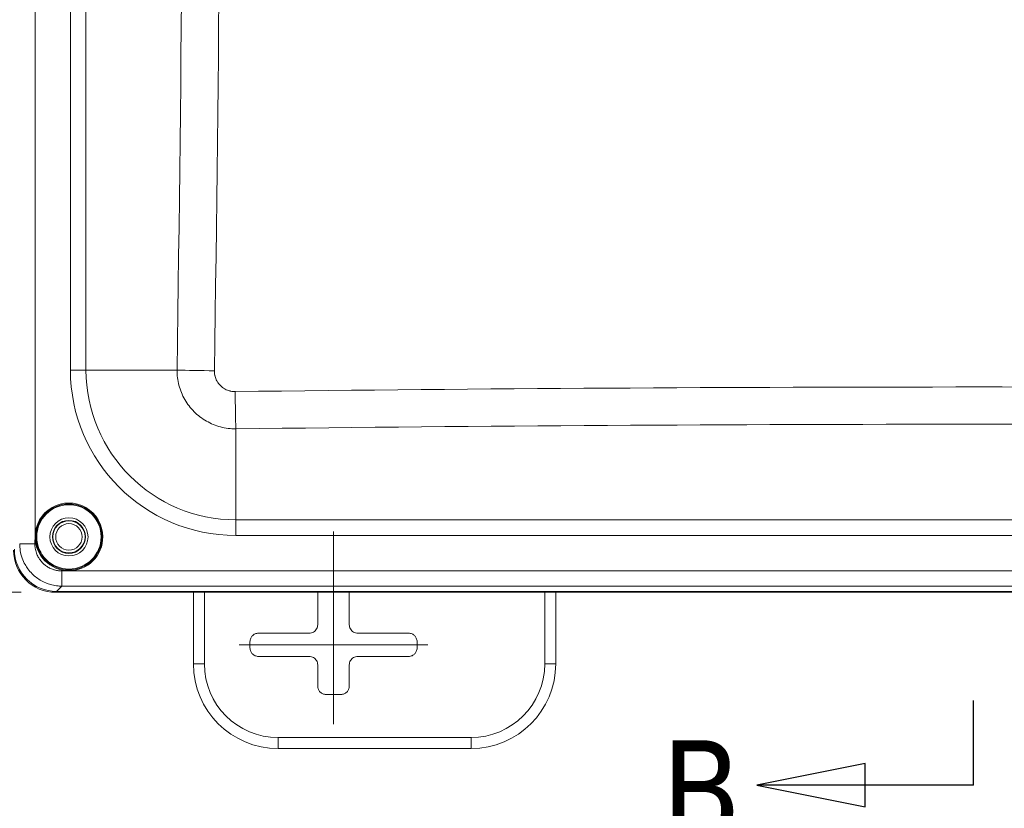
# Model space of a CAD drawing. Header units: inches. Extents: x 0 to 110, y 2 to 70.
# Tile 36 of 129: x 35.47 to 41.28, y 26.1 to 30.75. Entities that reach past the tile are written whole.
import ezdxf

# ---------------------------------------------------------------- set-up
doc = ezdxf.new("R2010")
doc.units = ezdxf.units.IN
doc.header["$LTSCALE"] = 3.25
doc.header["$MEASUREMENT"] = 0
doc.layers.add('Centerline (ANSI)', color=1, linetype='Continuous', lineweight=9, true_color=0xff0000)
for name, color, linetype, lineweight in [('Dimension (ANSI)', 7, 'Continuous', 9), ('Section Line (ANSI)', 7, 'Continuous', 25), ('Visible (ANSI)', 7, 'Continuous', 18), ('Visible Narrow (ANSI)', 7, 'Continuous', 5)]:
    doc.layers.add(name, color=color, linetype=linetype, lineweight=lineweight)
doc.styles.add('Label Text (ANSI)', font='tahoma.ttf')
doc.styles.add('Note Text (ANSI)', font='arial.ttf')
doc.dimstyles.new('.XX', dxfattribs={"dimscale": 3.25, "dimtxt": 0.095, "dimasz": 0.125, "dimexe": 0.1875, "dimexo": 0.0625, "dimgap": 0.0625, "dimtad": 0, "dimtih": 1, "dimtoh": 1, "dimrnd": 1e-08, "dimzin": 0, "dimdsep": 46, "dimtxsty": 'Note Text (ANSI)', "dimblk": 'Filled-1', "dimcen": 0.09, "dimdle": 0.45, "dimclrd": 256, "dimclre": 256, "dimclrt": 256, "dimadec": 0, "dimazin": 1, "dimtfac": 1.263158, "dimtofl": 0, "dimtmove": 0, "dimatfit": 3, "dimfxl": 1, "dimtolj": 1, "dimtzin": 4, "dimlwd": -1, "dimlwe": -1, "dimarcsym": 0})

# ---------------------------------------------------------------- blocks, each defined once
blk = doc.blocks.new('Filled-1')
at = {"color": 0}
for p, q in [((0, 0), (-1, 0.25)), ((-1, 0.25), (-1, -0.25)), ((-1, 0), (0, 0)), ((-1, -0.25), (0, 0))]:
    blk.add_line(p, q, dxfattribs=at)
at = {"color": 0, "flags": 128}
blk.add_lwpolyline([(-1, -0.25), (0, 0), (-1, 0.25), (-1, -0.25)], dxfattribs=at)
at = {"color": 0}
blk.add_solid([(-1, -0.25), (0, 0), (-1, 0.25), (-1, -0.25)], dxfattribs=at)
blk = doc.blocks.new('*D39')
at = {"layer": 'Defpoints', "color": 0, "transparency": 16777216}
for p in [(35.6822, 40.7762), (32.4572, 27.3712), (35.6822, 27.3712)]:
    blk.add_point(p, dxfattribs=at)
at = {"layer": 'Dimension (ANSI)', "transparency": 16777216}
for p, q in [((35.4791, 40.7762), (31.8479, 40.7762)), ((32.4572, 40.37), (32.4572, 34.4346)), ((32.4572, 27.7775), (32.4572, 33.7129)), ((35.4791, 27.3712), (31.8479, 27.3712))]:
    blk.add_line(p, q, dxfattribs=at)
at = {"layer": 'Dimension (ANSI)', "transparency": 16777216, "xscale": 0.40625, "yscale": 0.40625, "zscale": 0.40625}
for p, rotation in [((32.4572, 40.7762), 90), ((32.4572, 27.3712), 270)]:
    blk.add_blockref('Filled-1', p, dxfattribs=dict(at, rotation=rotation))
at = {"layer": 'Dimension (ANSI)', "transparency": 16777216, "insert": (31.9806, 34.2315), "char_height": 0.30875, "attachment_point": 1, "style": 'Note Text (ANSI)'}
blk.add_mtext('\\A1;13.41', dxfattribs=at)
blk = doc.blocks.new('2dTransSection1')
at = {"layer": 'Section Line (ANSI)', "linetype": 'Continuous'}
for p, q in [((12.6468, 8.0714), (12.6468, 8.2256)), ((12.45, 8.1108), (12.2531, 8.0714)), ((12.4499, 8.032), (12.45, 8.1108)), ((12.4499, 8.0714), (12.2531, 8.0714)), ((12.2531, 8.0714), (12.4499, 8.032)), ((12.6468, 8.0714), (12.4499, 8.0714))]:
    blk.add_line(p, q, dxfattribs=at)
at = {"layer": 'Section Line (ANSI)', "linetype": 'Continuous', "flags": 128}
blk.add_lwpolyline([(12.45, 8.1108), (12.2531, 8.0714), (12.4499, 8.032), (12.45, 8.1108)], dxfattribs=at)
at = {"layer": 'Section Line (ANSI)'}
blk.add_solid([(12.45, 8.1108), (12.2531, 8.0714), (12.4499, 8.032), (12.45, 8.1108)], dxfattribs=at)
at = {"layer": 'Section Line (ANSI)', "insert": (12.0798, 7.9732), "char_height": 0.18, "attachment_point": 7, "style": 'Label Text (ANSI)'}
blk.add_mtext('B', dxfattribs=at)

msp = doc.modelspace()

# ---------------------------------------------------------------- linework, layer by layer
at = {"layer": 'Centerline (ANSI)', "linetype": 'Continuous'}
for p, q in [((37.3232, 27.73), (37.3232, 26.5925)), ((36.7669, 27.0612), (37.8795, 27.0612))]:
    msp.add_line(p, q, dxfattribs=at)
at = {"layer": 'Visible (ANSI)'}
for p, q in [((35.6822, 27.3712), (46.5891, 27.3712)), ((46.5839, 27.3765), (35.6875, 27.3765)), ((36.4957, 27.3712), (36.4957, 26.9487)), ((37.2297, 27.3712), (37.2297, 27.1797)), ((37.4166, 27.1797), (37.4166, 27.3712)), ((38.6357, 26.9487), (38.6357, 27.3712)), ((37.1797, 27.1297), (36.8797, 27.1297)), ((37.7667, 27.1297), (37.4666, 27.1297)), ((36.8297, 27.0797), (36.8297, 27.0428)), ((37.8166, 27.0428), (37.8166, 27.0797)), ((36.8797, 26.9928), (37.1797, 26.9928)), ((37.4666, 26.9928), (37.7667, 26.9928)), ((37.2297, 26.9428), (37.2297, 26.8178)), ((37.4166, 26.8178), (37.4166, 26.9428)), ((37.2797, 26.7678), (37.3667, 26.7678)), ((36.9957, 26.4487), (38.1357, 26.4487))]:
    msp.add_line(p, q, dxfattribs=at)
for radius in [0.195, 0.1125, 0.0975, 0.095, 0.0781]:
    msp.add_circle((35.7607, 27.6987), radius, dxfattribs=at)
for centre, start, end in [((36.9957, 26.9487), 180, 270), ((38.1357, 26.9487), 270, 0)]:
    msp.add_arc(centre, 0.5, start, end, dxfattribs=at)
for centre in [(35.6894, 27.6274), (35.6842, 27.6222)]:
    msp.add_ellipse(centre, major_axis=(-0.1781, -0.1781), ratio=0.992433, start_param=5.501585, end_param=7.064785, dxfattribs=at)
for points, knots in [([(37.2297, 27.1797), (37.2297, 27.1754), (37.2286, 27.1666), (37.2236, 27.1544), (37.2155, 27.1439), (37.205, 27.1359), (37.1928, 27.1308), (37.184, 27.1297), (37.1797, 27.1297)], [0, 0, 0, 0, 0.164611, 0.333394, 0.499807, 0.666333, 0.835395, 1, 1, 1, 1]), ([(37.4666, 27.1297), (37.4623, 27.1297), (37.4536, 27.1308), (37.4414, 27.1359), (37.4309, 27.1439), (37.4228, 27.1544), (37.4178, 27.1666), (37.4166, 27.1754), (37.4166, 27.1797)], [0, 0, 0, 0, 0.164605, 0.333667, 0.500193, 0.666606, 0.835389, 1, 1, 1, 1]), ([(36.8797, 27.1297), (36.8763, 27.1297), (36.8728, 27.1293), (36.866, 27.1278), (36.8627, 27.1267), (36.8539, 27.1229), (36.8487, 27.1194), (36.8401, 27.1107), (36.8366, 27.1055), (36.8327, 27.0968), (36.8316, 27.0934), (36.8301, 27.0866), (36.8297, 27.0832), (36.8297, 27.0797)], [0.000001, 0.000001, 0.000001, 0.000001, 0.0264831, 0.0264831, 0.0529757, 0.0529757, 0.0996674, 0.0996674, 0.1463592, 0.1463592, 0.1728518, 0.1728518, 0.1993338, 0.1993338, 0.1993338, 0.1993338]), ([(37.8166, 27.0797), (37.8166, 27.0832), (37.8163, 27.0866), (37.8148, 27.0934), (37.8137, 27.0968), (37.8098, 27.1055), (37.8063, 27.1107), (37.7977, 27.1194), (37.7925, 27.1229), (37.7837, 27.1267), (37.7804, 27.1278), (37.7736, 27.1293), (37.7701, 27.1297), (37.7667, 27.1297)], [0.000001, 0.000001, 0.000001, 0.000001, 0.0264831, 0.0264831, 0.0529757, 0.0529757, 0.0996674, 0.0996674, 0.1463592, 0.1463592, 0.1728518, 0.1728518, 0.1993338, 0.1993338, 0.1993338, 0.1993338]), ([(36.8297, 27.0428), (36.8297, 27.0393), (36.8301, 27.0358), (36.8316, 27.029), (36.8327, 27.0257), (36.8366, 27.0169), (36.8401, 27.0117), (36.8487, 27.0031), (36.8539, 26.9996), (36.8627, 26.9957), (36.866, 26.9946), (36.8728, 26.9932), (36.8763, 26.9928), (36.8797, 26.9928)], [0.000001, 0.000001, 0.000001, 0.000001, 0.0264831, 0.0264831, 0.0529757, 0.0529757, 0.0996674, 0.0996674, 0.1463592, 0.1463592, 0.1728518, 0.1728518, 0.1993338, 0.1993338, 0.1993338, 0.1993338]), ([(37.7667, 26.9928), (37.7701, 26.9928), (37.7736, 26.9932), (37.7804, 26.9946), (37.7837, 26.9957), (37.7925, 26.9996), (37.7977, 27.0031), (37.8063, 27.0117), (37.8098, 27.0169), (37.8137, 27.0257), (37.8148, 27.029), (37.8163, 27.0358), (37.8166, 27.0393), (37.8166, 27.0428)], [0.000001, 0.000001, 0.000001, 0.000001, 0.0264831, 0.0264831, 0.0529757, 0.0529757, 0.0996674, 0.0996674, 0.1463592, 0.1463592, 0.1728518, 0.1728518, 0.1993338, 0.1993338, 0.1993338, 0.1993338]), ([(37.1797, 26.9928), (37.184, 26.9928), (37.1928, 26.9916), (37.205, 26.9866), (37.2155, 26.9785), (37.2236, 26.968), (37.2286, 26.9558), (37.2297, 26.9471), (37.2297, 26.9428)], [0, 0, 0, 0, 0.164605, 0.333667, 0.500193, 0.666606, 0.835389, 1, 1, 1, 1]), ([(37.4166, 26.9428), (37.4166, 26.9471), (37.4178, 26.9558), (37.4228, 26.968), (37.4309, 26.9785), (37.4414, 26.9866), (37.4536, 26.9916), (37.4623, 26.9928), (37.4666, 26.9928)], [0, 0, 0, 0, 0.164611, 0.333394, 0.499807, 0.666333, 0.835395, 1, 1, 1, 1]), ([(37.2297, 26.8178), (37.2297, 26.8143), (37.2301, 26.8108), (37.2316, 26.804), (37.2327, 26.8007), (37.2366, 26.7919), (37.2401, 26.7867), (37.2487, 26.7781), (37.2539, 26.7746), (37.2627, 26.7707), (37.266, 26.7696), (37.2728, 26.7682), (37.2763, 26.7678), (37.2797, 26.7678)], [0.000001, 0.000001, 0.000001, 0.000001, 0.0264831, 0.0264831, 0.0529757, 0.0529757, 0.0996674, 0.0996674, 0.1463592, 0.1463592, 0.1728518, 0.1728518, 0.1993338, 0.1993338, 0.1993338, 0.1993338]), ([(37.3667, 26.7678), (37.3701, 26.7678), (37.3736, 26.7682), (37.3804, 26.7696), (37.3837, 26.7707), (37.3925, 26.7746), (37.3977, 26.7781), (37.4063, 26.7867), (37.4098, 26.7919), (37.4137, 26.8007), (37.4148, 26.804), (37.4163, 26.8108), (37.4166, 26.8143), (37.4166, 26.8178)], [0.000001, 0.000001, 0.000001, 0.000001, 0.0264831, 0.0264831, 0.0529757, 0.0529757, 0.0996674, 0.0996674, 0.1463592, 0.1463592, 0.1728518, 0.1728518, 0.1993338, 0.1993338, 0.1993338, 0.1993338])]:
    msp.add_open_spline(points, degree=3, knots=knots, dxfattribs=at)
at = {"layer": 'Visible Narrow (ANSI)'}
for p, q in [((35.5607, 27.6987), (35.5607, 40.4488)), ((35.7693, 39.4632), (35.7693, 28.6842)), ((35.8613, 39.4632), (35.8613, 28.6842)), ((35.7693, 28.6842), (35.8613, 28.6842)), ((35.8613, 28.6842), (36.3989, 28.6842)), ((36.4021, 28.6358), (36.4021, 28.6359)), ((36.6957, 28.3401), (36.6956, 28.3401)), ((36.7462, 27.7993), (36.7462, 28.3366)), ((36.7462, 27.7993), (45.5252, 27.7993)), ((36.7462, 27.7074), (36.7462, 27.7993)), ((36.7462, 27.7074), (45.5252, 27.7074)), ((35.5594, 27.6568), (35.4698, 27.6568)), ((35.7599, 27.4978), (35.7188, 27.4974)), ((35.7188, 27.4974), (35.7188, 27.4078)), ((46.5098, 27.4978), (35.7599, 27.4978)), ((35.6875, 27.3765), (35.7188, 27.4078)), ((46.5526, 27.4078), (35.7188, 27.4078)), ((36.5607, 27.3712), (36.5607, 26.9487)), ((38.5707, 26.9487), (38.5707, 27.3712)), ((36.4957, 26.9487), (36.5607, 26.9487)), ((38.6357, 26.9487), (38.5707, 26.9487)), ((36.9957, 26.5137), (38.1357, 26.5137)), ((36.9957, 26.4487), (36.9957, 26.5137)), ((38.1357, 26.4487), (38.1357, 26.5137))]:
    msp.add_line(p, q, dxfattribs=at)
msp.add_circle((35.7607, 27.6987), 0.19, dxfattribs=at)
for centre, radius, start, end in [((36.7462, 28.6842), 0.9768, 180, 270), ((36.7462, 28.6842), 0.8849, 180, 270), ((35.7607, 27.6987), 0.2, 0, 180.01372), ((35.7607, 27.6987), 0.2, 180.01372, 269.77455), ((35.7607, 27.6987), 0.2, 269.77455, 0), ((36.9957, 26.9487), 0.435, 180, 270), ((38.1357, 26.9487), 0.435, 270, 0)]:
    msp.add_arc(centre, radius, start, end, dxfattribs=at)
for centre, major_axis, ratio, start_param, end_param in [((-141.2581, 34.0737), (0, 251.3027), 0.707107, 4.690941, 4.733837), ((-141.1942, 34.0737), (0, 251.5247), 0.707107, 4.690941, 4.733837), ((36.6238, 28.6842), (0.318, -0.0048), 0.015165, 3.927106, 4.70008), ((41.1357, -148.7566), (-250.7972, 0), 0.707107, 4.69487, 4.729908), ((36.7462, 28.5615), (-0.0039, 0.318), 0.012387, 1.585971, 2.356125), ((41.1357, -148.82), (-250.5757, 0), 0.707107, 4.69487, 4.729908)]:
    msp.add_ellipse(centre, major_axis=major_axis, ratio=ratio, start_param=start_param, end_param=end_param, dxfattribs=at)
for points, knots in [([(36.7462, 28.3366), (36.7158, 28.3365), (36.6551, 28.3442), (36.5701, 28.3792), (36.4972, 28.4351), (36.4414, 28.5081), (36.4065, 28.5931), (36.3988, 28.6539), (36.3989, 28.6842)], [0, 0, 0, 0, 0.1666667, 0.3333333, 0.5, 0.6666667, 0.8333333, 1, 1, 1, 1]), ([(36.7423, 28.5566), (36.7334, 28.5565), (36.7248, 28.5573), (36.7144, 28.5595), (36.7125, 28.5599), (36.7012, 28.5629), (36.692, 28.5664), (36.6825, 28.5716), (36.6816, 28.5721), (36.6714, 28.5779), (36.6629, 28.5844), (36.6476, 28.5996), (36.6409, 28.6084), (36.6352, 28.6185), (36.6348, 28.6192), (36.6296, 28.6287), (36.626, 28.6382), (36.6231, 28.6494), (36.6227, 28.6511), (36.6205, 28.6614), (36.6197, 28.6703), (36.6198, 28.6795)], [0, 0, 0, 0, 0.136163, 0.136163, 0.166667, 0.166667, 0.317396, 0.317396, 0.333333, 0.333333, 0.498138, 0.498138, 0.666667, 0.666667, 0.67887, 0.67887, 0.833333, 0.833333, 0.860024, 0.860024, 1, 1, 1, 1]), ([(35.7188, 27.4078), (35.7114, 27.4078), (35.7039, 27.4082), (35.6962, 27.4089), (35.6842, 27.41), (35.6718, 27.412), (35.6593, 27.4151), (35.6501, 27.4174), (35.6409, 27.4202), (35.6317, 27.4237), (35.6203, 27.428), (35.609, 27.4332), (35.5981, 27.4392), (35.5882, 27.4447), (35.5786, 27.451), (35.5694, 27.4579), (35.5602, 27.4648), (35.5514, 27.4724), (35.5433, 27.4805), (35.5342, 27.4896), (35.5258, 27.4993), (35.5182, 27.5096), (35.5122, 27.5179), (35.5066, 27.5265), (35.5017, 27.5353), (35.4949, 27.5473), (35.4892, 27.5599), (35.4847, 27.5725), (35.4817, 27.5805), (35.4793, 27.5887), (35.4773, 27.5967), (35.4738, 27.6105), (35.4716, 27.6241), (35.4706, 27.6373), (35.47, 27.6439), (35.4698, 27.6504), (35.4698, 27.6568)], [0, 0, 0, 0, 0.064563, 0.064563, 0.064563, 0.1666667, 0.1666667, 0.1666667, 0.2410501, 0.2410501, 0.2410501, 0.3333334, 0.3333334, 0.3333334, 0.4167095, 0.4167095, 0.4167095, 0.5, 0.5, 0.5, 0.592493, 0.592493, 0.592493, 0.6666667, 0.6666667, 0.6666667, 0.7681557, 0.7681557, 0.7681557, 0.8333333, 0.8333333, 0.8333333, 0.9446304, 0.9446304, 0.9446304, 1, 1, 1, 1]), ([(35.7188, 27.4974), (35.714, 27.4974), (35.7092, 27.4977), (35.7043, 27.4981), (35.6966, 27.4988), (35.6887, 27.5001), (35.6807, 27.502), (35.6748, 27.5035), (35.6689, 27.5053), (35.663, 27.5075), (35.6557, 27.5102), (35.6484, 27.5135), (35.6414, 27.5174), (35.6351, 27.5209), (35.6289, 27.5249), (35.623, 27.5293), (35.6171, 27.5337), (35.6115, 27.5386), (35.6063, 27.5438), (35.6005, 27.5496), (35.5951, 27.5558), (35.5902, 27.5624), (35.5864, 27.5677), (35.5828, 27.5732), (35.5797, 27.5789), (35.5754, 27.5866), (35.5717, 27.5947), (35.5689, 27.6027), (35.567, 27.6079), (35.5654, 27.6132), (35.5641, 27.6183), (35.5619, 27.6271), (35.5605, 27.6358), (35.5599, 27.6443), (35.5596, 27.6485), (35.5594, 27.6527), (35.5594, 27.6568)], [0, 0, 0, 0, 0.0639835, 0.0639835, 0.0639835, 0.1666667, 0.1666667, 0.1666667, 0.2414081, 0.2414081, 0.2414081, 0.3333333, 0.3333333, 0.3333333, 0.4167583, 0.4167583, 0.4167583, 0.5, 0.5, 0.5, 0.5925763, 0.5925763, 0.5925763, 0.6666667, 0.6666667, 0.6666667, 0.76791, 0.76791, 0.76791, 0.8333333, 0.8333333, 0.8333333, 0.9452744, 0.9452744, 0.9452744, 1, 1, 1, 1])]:
    msp.add_open_spline(points, degree=3, knots=knots, dxfattribs=at)
msp.add_open_spline([(35.5594, 27.6568), (35.5594, 27.6708), (35.5607, 27.6847), (35.5607, 27.6987)], degree=3, dxfattribs=at)

# ---------------------------------------------------------------- block references
at = {"layer": 'Section Line (ANSI)', "xscale": 3.25, "yscale": 3.25, "zscale": 3.25}
msp.add_blockref('2dTransSection1', (0, 0), dxfattribs=at)

# ---------------------------------------------------------------- dimensions: what is measured, and where the dimension line sits
at = {"layer": 'Dimension (ANSI)'}
dim = msp.add_linear_dim(base=(32.4572441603, 27.3712297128), p1=(35.6822441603, 40.7762297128), p2=(35.6822441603, 27.3712297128), angle=90, dimstyle='.XX', override={"dimgap": 0.0625, "dimdec": 2, "dimtol": 0, "dimlim": 0, "dimtp": 0, "dimtm": 0, "dimtdec": 2, "dimatfit": 1}, dxfattribs=at)
dim.commit()
dim.dimension.update_dxf_attribs({"geometry": '*D39', "text_midpoint": (32.4572441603, 34.0737297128), "dimtype": 160})

doc.saveas('drawing.dxf')
